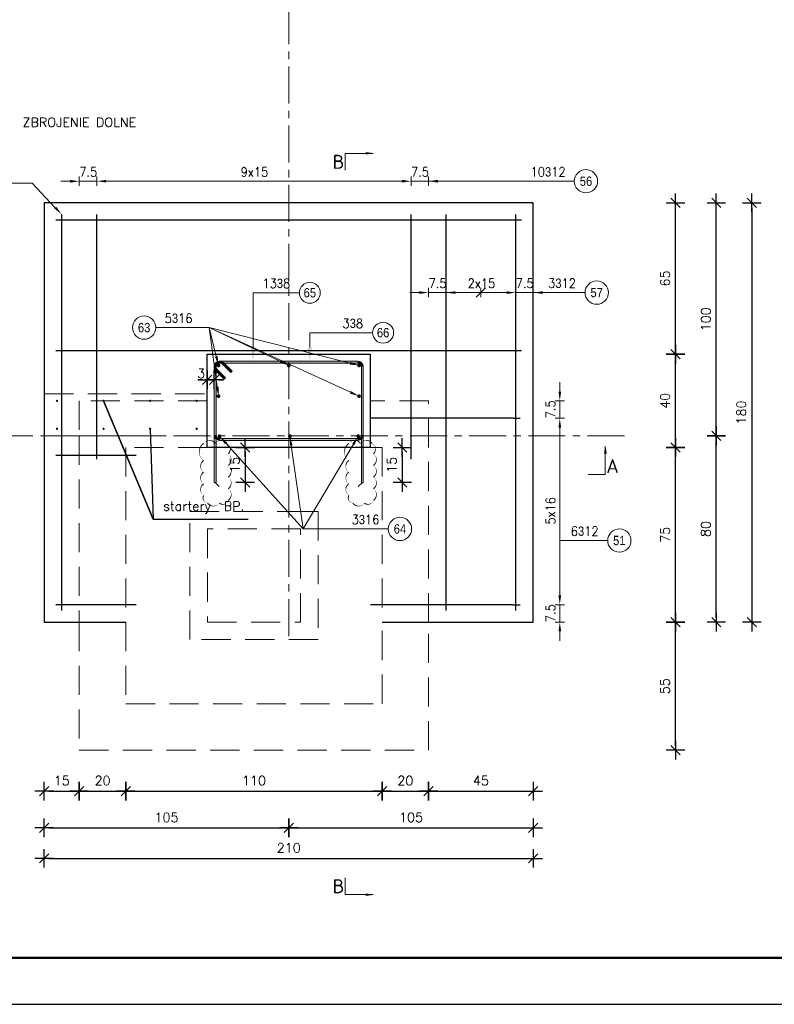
# Model space of a CAD drawing. Extents: x 327147 to 347605, y -113989 to -104075.
# Tile 2 of 16: x 329213 to 332454, y -113989 to -109763. Entities that reach past the tile are written whole.
import ezdxf
from ezdxf.enums import TextEntityAlignment as Align

# ---------------------------------------------------------------- set-up
doc = ezdxf.new("R2010")
doc.units = 0
doc.header["$LTSCALE"] = 5
doc.header["$MEASUREMENT"] = 0
doc.linetypes.add('CENTER', pattern=[50.8, 31.75, -6.35, 6.35, -6.35])
doc.linetypes.add('HIDDEN', pattern=[0.375, 0.25, -0.125])
doc.layers.add('_FORMATKA', color=8, linetype='Continuous', lineweight=15, plot=False)
for name, color, linetype, lineweight in [('_RAMKA', 7, 'Continuous', 35), ('AutoCAD_Structural_Detailing_deskowanie', 2, 'Continuous', 30), ('AutoCAD_Structural_Detailing_kształt pręta', 7, 'Continuous', 13), ('AutoCAD_Structural_Detailing_opis kształtu pręta', 7, 'Continuous', 13), ('AutoCAD_Structural_Detailing_opis rozkładu', 7, 'Continuous', 13), ('AutoCAD_Structural_Detailing_pręty punktowe', 7, 'Continuous', 40), ('AutoCAD_Structural_Detailing_rozkład pręta', 7, 'Continuous', 40), ('AutoCAD_Structural_Detailing_symbole graficzne', 7, 'Continuous', 13), ('PS_DIM', 4, 'Continuous', 13), ('PS_HIDDEN', 2, 'HIDDEN', 13), ('PS_SOLID', 7, 'Continuous', 20)]:
    doc.layers.add(name, color=color, linetype=linetype, lineweight=lineweight)
doc.styles.add('marta_B', font='isocpeur.ttf')
doc.styles.add('r-gil', font='GIL_____.TTF', dxfattribs={"width": 0.9})
doc.styles.add('r-simplex', font='simplex.shx', dxfattribs={"width": 0.9})
doc.styles.add('styl2M', font='simplex.shx')
doc.styles.add('style1', font='simplex.shx')
doc.dimstyles.new('RBCT DIM 20_M', dxfattribs={"dimtxt": 40, "dimasz": 20, "dimexe": 20, "dimexo": 150, "dimgap": 25, "dimtad": 1, "dimdec": 1, "dimlfac": 0.1, "dimzin": 9, "dimdsep": 46, "dimtxsty": 'styl2M', "dimblk": 'dimznak', "dimcen": 40, "dimse1": 1, "dimse2": 1, "dimclrd": 8, "dimclre": 8, "dimclrt": 4, "dimadec": 0, "dimazin": 0, "dimtfac": 1, "dimtdec": 1, "dimtix": 1, "dimtmove": 2, "dimatfit": 3, "dimldrblk": 'dimznak', "dimfxl": 5, "dimfxlon": 1, "dimarcsym": 0})

# ---------------------------------------------------------------- blocks, each defined once
blk = doc.blocks.new('dimznak')
at = {"color": 0}
for points in [[(-2, 0), (2, 0)], [(0, 2), (0, -2)]]:
    blk.add_lwpolyline(points, dxfattribs=at)
at = {"color": 3}
blk.add_lwpolyline([(1, 1), (-1, -1)], dxfattribs=at)
blk = doc.blocks.new('*D31')
at = {"color": 8, "lineweight": -2, "transparency": 16777216}
blk.add_line((329338.8, -113073.5), (329449.3, -113073.5), dxfattribs=at)
at = {"layer": 'Defpoints', "color": 0, "transparency": 16777216}
for p in [(329318.8, -112348.6, 1227), (329469.3, -112348.6, 1227), (329469.3, -113073.5)]:
    blk.add_point(p, dxfattribs=at)
at = {"color": 8, "lineweight": -2, "transparency": 16777216, "xscale": 20, "yscale": 20, "zscale": 20, "rotation": 180}
blk.add_blockref('dimznak', (329318.8, -113073.5), dxfattribs=at)
at = {"color": 8, "lineweight": -2, "transparency": 16777216, "xscale": 20, "yscale": 20, "zscale": 20}
blk.add_blockref('dimznak', (329469.3, -113073.5), dxfattribs=at)
at = {"color": 4, "transparency": 16777216, "insert": (329394.1, -113028.5), "char_height": 40, "attachment_point": 5, "style": 'styl2M'}
blk.add_mtext('15', dxfattribs=at)
blk = doc.blocks.new('*D32')
at = {"color": 8, "lineweight": -2, "transparency": 16777216}
blk.add_line((329489.3, -113073.5), (329649.3, -113073.5), dxfattribs=at)
at = {"layer": 'Defpoints', "color": 0, "transparency": 16777216}
for p in [(329469.3, -112348.6, 1227), (329669.3, -112698.6, 1227), (329669.3, -113073.5)]:
    blk.add_point(p, dxfattribs=at)
at = {"color": 8, "lineweight": -2, "transparency": 16777216, "xscale": 20, "yscale": 20, "zscale": 20, "rotation": 180}
blk.add_blockref('dimznak', (329469.3, -113073.5), dxfattribs=at)
at = {"color": 8, "lineweight": -2, "transparency": 16777216, "xscale": 20, "yscale": 20, "zscale": 20}
blk.add_blockref('dimznak', (329669.3, -113073.5), dxfattribs=at)
at = {"color": 4, "transparency": 16777216, "insert": (329569.3, -113028.5), "char_height": 40, "attachment_point": 5, "style": 'styl2M'}
blk.add_mtext('20', dxfattribs=at)
blk = doc.blocks.new('*D33')
at = {"color": 8, "lineweight": -2, "transparency": 16777216}
blk.add_line((329689.3, -113073.5), (330749.3, -113073.5), dxfattribs=at)
at = {"layer": 'Defpoints', "color": 0, "transparency": 16777216}
for p in [(329669.3, -112698.6, 1227), (330769.3, -112698.6, 1227), (330769.3, -113073.5)]:
    blk.add_point(p, dxfattribs=at)
at = {"color": 8, "lineweight": -2, "transparency": 16777216, "xscale": 20, "yscale": 20, "zscale": 20, "rotation": 180}
blk.add_blockref('dimznak', (329669.3, -113073.5), dxfattribs=at)
at = {"color": 8, "lineweight": -2, "transparency": 16777216, "xscale": 20, "yscale": 20, "zscale": 20}
blk.add_blockref('dimznak', (330769.3, -113073.5), dxfattribs=at)
at = {"color": 4, "transparency": 16777216, "insert": (330219.3, -113028.5), "char_height": 40, "attachment_point": 5, "style": 'styl2M'}
blk.add_mtext('110', dxfattribs=at)
blk = doc.blocks.new('*D34')
at = {"color": 8, "lineweight": -2, "transparency": 16777216}
blk.add_line((330789.3, -113073.5), (330949.3, -113073.5), dxfattribs=at)
at = {"layer": 'Defpoints', "color": 0, "transparency": 16777216}
for p in [(330769.3, -112698.6, 1227), (330969.3, -112898.6, 1227), (330969.3, -113073.5)]:
    blk.add_point(p, dxfattribs=at)
at = {"color": 8, "lineweight": -2, "transparency": 16777216, "xscale": 20, "yscale": 20, "zscale": 20, "rotation": 180}
blk.add_blockref('dimznak', (330769.3, -113073.5), dxfattribs=at)
at = {"color": 8, "lineweight": -2, "transparency": 16777216, "xscale": 20, "yscale": 20, "zscale": 20}
blk.add_blockref('dimznak', (330969.3, -113073.5), dxfattribs=at)
at = {"color": 4, "transparency": 16777216, "insert": (330869.3, -113028.5), "char_height": 40, "attachment_point": 5, "style": 'styl2M'}
blk.add_mtext('20', dxfattribs=at)
blk = doc.blocks.new('*D35')
at = {"color": 8, "lineweight": -2, "transparency": 16777216}
blk.add_line((330989.3, -113073.5), (331398.8, -113073.5), dxfattribs=at)
at = {"layer": 'Defpoints', "color": 0, "transparency": 16777216}
for p in [(331418.8, -112348.6, 1227), (330969.3, -112898.6, 1227), (331418.8, -113073.5)]:
    blk.add_point(p, dxfattribs=at)
at = {"color": 8, "lineweight": -2, "transparency": 16777216, "xscale": 20, "yscale": 20, "zscale": 20, "rotation": 180}
blk.add_blockref('dimznak', (330969.3, -113073.5), dxfattribs=at)
at = {"color": 8, "lineweight": -2, "transparency": 16777216, "xscale": 20, "yscale": 20, "zscale": 20}
blk.add_blockref('dimznak', (331418.8, -113073.5), dxfattribs=at)
at = {"color": 4, "transparency": 16777216, "insert": (331194.1, -113028.5), "char_height": 40, "attachment_point": 5, "style": 'styl2M'}
blk.add_mtext('45', dxfattribs=at)
blk = doc.blocks.new('*D36')
at = {"color": 8, "lineweight": -2, "transparency": 16777216}
blk.add_line((329338.8, -113231.7), (330348.8, -113231.7), dxfattribs=at)
at = {"layer": 'Defpoints', "color": 0, "transparency": 16777216}
for p in [(329318.8, -112348.6, 1227), (330368.8, -113033.1), (330368.8, -113231.7)]:
    blk.add_point(p, dxfattribs=at)
at = {"color": 8, "lineweight": -2, "transparency": 16777216, "xscale": 20, "yscale": 20, "zscale": 20, "rotation": 180}
blk.add_blockref('dimznak', (329318.8, -113231.7), dxfattribs=at)
at = {"color": 8, "lineweight": -2, "transparency": 16777216, "xscale": 20, "yscale": 20, "zscale": 20}
blk.add_blockref('dimznak', (330368.8, -113231.7), dxfattribs=at)
at = {"color": 4, "transparency": 16777216, "insert": (329843.8, -113186.7), "char_height": 40, "attachment_point": 5, "style": 'styl2M'}
blk.add_mtext('105', dxfattribs=at)
blk = doc.blocks.new('*D37')
at = {"color": 8, "lineweight": -2, "transparency": 16777216}
blk.add_line((330388.8, -113231.7), (331398.8, -113231.7), dxfattribs=at)
at = {"layer": 'Defpoints', "color": 0, "transparency": 16777216}
for p in [(331418.8, -112348.6, 1227), (330368.8, -113033.1), (331418.8, -113231.7)]:
    blk.add_point(p, dxfattribs=at)
at = {"color": 8, "lineweight": -2, "transparency": 16777216, "xscale": 20, "yscale": 20, "zscale": 20, "rotation": 180}
blk.add_blockref('dimznak', (330368.8, -113231.7), dxfattribs=at)
at = {"color": 8, "lineweight": -2, "transparency": 16777216, "xscale": 20, "yscale": 20, "zscale": 20}
blk.add_blockref('dimznak', (331418.8, -113231.7), dxfattribs=at)
at = {"color": 4, "transparency": 16777216, "insert": (330893.8, -113186.7), "char_height": 40, "attachment_point": 5, "style": 'styl2M'}
blk.add_mtext('105', dxfattribs=at)
blk = doc.blocks.new('*D38')
at = {"color": 8, "lineweight": -2, "transparency": 16777216}
blk.add_line((329338.8, -113362.3), (331398.8, -113362.3), dxfattribs=at)
at = {"layer": 'Defpoints', "color": 0, "transparency": 16777216}
for p in [(329318.8, -112348.6, 1227), (331418.8, -112348.6, 1227), (331418.8, -113362.3)]:
    blk.add_point(p, dxfattribs=at)
at = {"color": 8, "lineweight": -2, "transparency": 16777216, "xscale": 20, "yscale": 20, "zscale": 20, "rotation": 180}
blk.add_blockref('dimznak', (329318.8, -113362.3), dxfattribs=at)
at = {"color": 8, "lineweight": -2, "transparency": 16777216, "xscale": 20, "yscale": 20, "zscale": 20}
blk.add_blockref('dimznak', (331418.8, -113362.3), dxfattribs=at)
at = {"color": 4, "transparency": 16777216, "insert": (330368.8, -113317.3), "char_height": 40, "attachment_point": 5, "style": 'styl2M'}
blk.add_mtext('210', dxfattribs=at)
blk = doc.blocks.new('*D39')
at = {"color": 8, "lineweight": -2, "transparency": 16777216}
blk.add_line((332029.7, -112878.6), (332029.7, -112368.6), dxfattribs=at)
at = {"layer": 'Defpoints', "color": 0, "transparency": 16777216}
for p in [(330969.3, -112348.6, 1227), (332029.7, -112348.6), (330969.3, -112898.6, 1227)]:
    blk.add_point(p, dxfattribs=at)
at = {"color": 8, "lineweight": -2, "transparency": 16777216, "xscale": 20, "yscale": 20, "zscale": 20}
for p, rotation in [((332029.7, -112348.6), 90), ((332029.7, -112898.6), 270)]:
    blk.add_blockref('dimznak', p, dxfattribs=dict(at, rotation=rotation))
at = {"color": 4, "transparency": 16777216, "insert": (331984.7, -112623.6), "char_height": 40, "attachment_point": 5, "rotation": 90, "style": 'styl2M'}
blk.add_mtext('55', dxfattribs=at)
blk = doc.blocks.new('*D40')
at = {"color": 8, "lineweight": -2, "transparency": 16777216}
blk.add_line((332029.7, -112328.6), (332029.7, -111618.6), dxfattribs=at)
at = {"layer": 'Defpoints', "color": 0, "transparency": 16777216}
for p in [(330769.3, -111598.6, 1227), (332029.7, -111598.6), (330969.3, -112348.6, 1227)]:
    blk.add_point(p, dxfattribs=at)
at = {"color": 8, "lineweight": -2, "transparency": 16777216, "xscale": 20, "yscale": 20, "zscale": 20}
for p, rotation in [((332029.7, -111598.6), 90), ((332029.7, -112348.6), 270)]:
    blk.add_blockref('dimznak', p, dxfattribs=dict(at, rotation=rotation))
at = {"color": 4, "transparency": 16777216, "insert": (331984.7, -111973.6), "char_height": 40, "attachment_point": 5, "rotation": 90, "style": 'styl2M'}
blk.add_mtext('75', dxfattribs=at)
blk = doc.blocks.new('*D41')
at = {"color": 8, "lineweight": -2, "transparency": 16777216}
blk.add_line((332029.7, -111578.6), (332029.7, -111218.6), dxfattribs=at)
at = {"layer": 'Defpoints', "color": 0, "transparency": 16777216}
for p in [(330718.8, -111198.6, 1227), (332029.7, -111198.6), (330769.3, -111598.6, 1227)]:
    blk.add_point(p, dxfattribs=at)
at = {"color": 8, "lineweight": -2, "transparency": 16777216, "xscale": 20, "yscale": 20, "zscale": 20}
for p, rotation in [((332029.7, -111198.6), 90), ((332029.7, -111598.6), 270)]:
    blk.add_blockref('dimznak', p, dxfattribs=dict(at, rotation=rotation))
at = {"color": 4, "transparency": 16777216, "insert": (331984.7, -111398.6), "char_height": 40, "attachment_point": 5, "rotation": 90, "style": 'styl2M'}
blk.add_mtext('40', dxfattribs=at)
blk = doc.blocks.new('*D42')
at = {"color": 8, "lineweight": -2, "transparency": 16777216}
blk.add_line((332029.7, -111178.6), (332029.7, -110568.6), dxfattribs=at)
at = {"layer": 'Defpoints', "color": 0, "transparency": 16777216}
for p in [(331418.8, -110548.6, 1227), (332029.7, -110548.6), (330718.8, -111198.6, 1227)]:
    blk.add_point(p, dxfattribs=at)
at = {"color": 8, "lineweight": -2, "transparency": 16777216, "xscale": 20, "yscale": 20, "zscale": 20}
for p, rotation in [((332029.7, -110548.6), 90), ((332029.7, -111198.6), 270)]:
    blk.add_blockref('dimznak', p, dxfattribs=dict(at, rotation=rotation))
at = {"color": 4, "transparency": 16777216, "insert": (331984.7, -110873.6), "char_height": 40, "attachment_point": 5, "rotation": 90, "style": 'styl2M'}
blk.add_mtext('65', dxfattribs=at)
blk = doc.blocks.new('*D43')
at = {"color": 8, "lineweight": -2, "transparency": 16777216}
blk.add_line((332204.8, -112328.6), (332204.8, -111568.6), dxfattribs=at)
at = {"layer": 'Defpoints', "color": 0, "transparency": 16777216}
for p in [(331810.3, -111548.6), (332204.8, -111548.6), (331418.8, -112348.6, 1227)]:
    blk.add_point(p, dxfattribs=at)
at = {"color": 8, "lineweight": -2, "transparency": 16777216, "xscale": 20, "yscale": 20, "zscale": 20}
for p, rotation in [((332204.8, -111548.6), 90), ((332204.8, -112348.6), 270)]:
    blk.add_blockref('dimznak', p, dxfattribs=dict(at, rotation=rotation))
at = {"color": 4, "transparency": 16777216, "insert": (332159.8, -111948.6), "char_height": 40, "attachment_point": 5, "rotation": 90, "style": 'styl2M'}
blk.add_mtext('80', dxfattribs=at)
blk = doc.blocks.new('*D44')
at = {"color": 8, "lineweight": -2, "transparency": 16777216}
blk.add_line((332204.8, -111528.6), (332204.8, -110568.6), dxfattribs=at)
at = {"layer": 'Defpoints', "color": 0, "transparency": 16777216}
for p in [(331418.8, -110548.6, 1227), (332204.8, -110548.6), (331810.3, -111548.6)]:
    blk.add_point(p, dxfattribs=at)
at = {"color": 8, "lineweight": -2, "transparency": 16777216, "xscale": 20, "yscale": 20, "zscale": 20}
for p, rotation in [((332204.8, -110548.6), 90), ((332204.8, -111548.6), 270)]:
    blk.add_blockref('dimznak', p, dxfattribs=dict(at, rotation=rotation))
at = {"color": 4, "transparency": 16777216, "insert": (332159.8, -111048.6), "char_height": 40, "attachment_point": 5, "rotation": 90, "style": 'styl2M'}
blk.add_mtext('100', dxfattribs=at)
blk = doc.blocks.new('*D45')
at = {"color": 8, "lineweight": -2, "transparency": 16777216}
blk.add_line((332357, -110568.6), (332357, -112328.6), dxfattribs=at)
at = {"layer": 'Defpoints', "color": 0, "transparency": 16777216}
for p in [(331418.8, -110548.6, 1227), (331418.8, -112348.6, 1227), (332357, -112348.6)]:
    blk.add_point(p, dxfattribs=at)
at = {"color": 8, "lineweight": -2, "transparency": 16777216, "xscale": 20, "yscale": 20, "zscale": 20}
for p, rotation in [((332357, -110548.6), 90), ((332357, -112348.6), 270)]:
    blk.add_blockref('dimznak', p, dxfattribs=dict(at, rotation=rotation))
at = {"color": 4, "transparency": 16777216, "insert": (332312, -111448.6), "char_height": 40, "attachment_point": 5, "rotation": 90, "style": 'styl2M'}
blk.add_mtext('180', dxfattribs=at)
blk = doc.blocks.new('*U16')
at = {"layer": '_FORMATKA', "lineweight": -3}
blk.add_lwpolyline([(-800, 0), (0, 0), (0, 420), (-800, 420)], close=True, dxfattribs=at)
at = {"layer": '_RAMKA', "lineweight": -3, "const_width": 0.5}
blk.add_lwpolyline([(-770, 10), (-10, 10), (-10, 410), (-770, 410)], close=True, dxfattribs=at)
blk = doc.blocks.new('*D56')
at = {"color": 8, "lineweight": -2, "transparency": 16777216}
blk.add_line((330856.4, -111618.6), (330856.4, -111728.6), dxfattribs=at)
at = {"layer": 'Defpoints', "color": 0, "transparency": 16777216}
for p in [(330718.8, -111598.6, 1227), (330688.8, -111748.6), (330856.4, -111748.6)]:
    blk.add_point(p, dxfattribs=at)
at = {"color": 8, "lineweight": -2, "transparency": 16777216, "xscale": 20, "yscale": 20, "zscale": 20}
for p, rotation in [((330856.4, -111598.6), 90), ((330856.4, -111748.6), 270)]:
    blk.add_blockref('dimznak', p, dxfattribs=dict(at, rotation=rotation))
at = {"color": 4, "transparency": 16777216, "insert": (330811.4, -111673.6), "char_height": 40, "attachment_point": 5, "rotation": 90, "style": 'styl2M'}
blk.add_mtext('15', dxfattribs=at)
blk = doc.blocks.new('*D57')
at = {"color": 8, "lineweight": -2, "transparency": 16777216}
blk.add_line((330182.1, -111618.6), (330182.1, -111728.6), dxfattribs=at)
at = {"layer": 'Defpoints', "color": 0, "transparency": 16777216}
for p in [(330018.8, -111598.6, 1227), (330048.8, -111748.6), (330182.1, -111748.6)]:
    blk.add_point(p, dxfattribs=at)
at = {"color": 8, "lineweight": -2, "transparency": 16777216, "xscale": 20, "yscale": 20, "zscale": 20}
for p, rotation in [((330182.1, -111598.6), 90), ((330182.1, -111748.6), 270)]:
    blk.add_blockref('dimznak', p, dxfattribs=dict(at, rotation=rotation))
at = {"color": 4, "transparency": 16777216, "insert": (330137.1, -111673.6), "char_height": 40, "attachment_point": 5, "rotation": 90, "style": 'styl2M'}
blk.add_mtext('15', dxfattribs=at)
blk = doc.blocks.new('*D58')
at = {"color": 8, "lineweight": -2, "transparency": 16777216}
for p, q in [((329998.8, -111308.6), (329978.8, -111308.6)), ((330018.8, -111308.6), (330048.8, -111308.6)), ((330068.8, -111308.6), (330088.8, -111308.6))]:
    blk.add_line(p, q, dxfattribs=at)
at = {"layer": 'Defpoints', "color": 0, "transparency": 16777216}
for p in [(330018.8, -111198.6, 1227), (330048.8, -111308.6), (330048.8, -111398.6)]:
    blk.add_point(p, dxfattribs=at)
at = {"color": 8, "lineweight": -2, "transparency": 16777216, "xscale": 20, "yscale": 20, "zscale": 20}
blk.add_blockref('dimznak', (330018.8, -111308.6), dxfattribs=at)
at = {"color": 8, "lineweight": -2, "transparency": 16777216, "xscale": 20, "yscale": 20, "zscale": 20, "rotation": 180}
blk.add_blockref('dimznak', (330048.8, -111308.6), dxfattribs=at)
at = {"color": 4, "transparency": 16777216, "insert": (329992.6, -111281), "char_height": 40, "attachment_point": 5, "style": 'styl2M'}
blk.add_mtext('3', dxfattribs=at)

msp = doc.modelspace()

# ---------------------------------------------------------------- hatches: boundary and pattern name
at = {"layer": 'AutoCAD_Structural_Detailing_kształt pręta'}
h = msp.add_hatch(color=161, dxfattribs=at)
edge = h.paths.add_edge_path(flags=0)
edge.add_line((330072.83, -111228.61), (330072.83, -111236.61))
edge.add_arc((330072.83, -111252.61), 16, 90, 225)
edge.add_line((330061.52, -111263.93), (330055.86, -111269.58))
edge.add_arc((330072.83, -111252.61), 24, 450, 585, ccw=False)
h = msp.add_hatch(color=161, dxfattribs=at)
edge = h.paths.add_edge_path(flags=0)
edge.add_line((330089.8, -111235.64), (330084.15, -111241.3))
edge.add_arc((330072.83, -111252.61), 16, 45, 180)
edge.add_line((330056.83, -111252.61), (330048.83, -111252.61))
edge.add_arc((330072.83, -111252.61), 24, 405, 540, ccw=False)
h = msp.add_hatch(color=161, dxfattribs=at)
edge = h.paths.add_edge_path(flags=0)
edge.add_line((330072.83, -111228.61), (330072.83, -111236.61))
edge.add_arc((330072.83, -111252.61), 16, 90, 180)
edge.add_line((330056.83, -111252.61), (330048.83, -111252.61))
edge.add_arc((330072.83, -111252.61), 24, 450, 540, ccw=False)
for points in [[(330072.83, -111236.61), (330072.83, -111228.61), (330664.83, -111228.61), (330664.83, -111236.61)], [(330072.83, -111236.61), (330072.83, -111228.61), (330664.83, -111228.61), (330664.83, -111236.61)], [(330056.83, -111544.61), (330048.83, -111544.61), (330048.83, -111252.61), (330056.83, -111252.61)], [(330056.83, -111748.61), (330048.83, -111748.61), (330048.83, -111252.61), (330056.83, -111252.61)], [(330096.88, -111299.28), (330091.22, -111304.94), (330055.86, -111269.58), (330061.52, -111263.93)], [(330084.15, -111241.3), (330089.8, -111235.64), (330125.16, -111271), (330119.5, -111276.65)], [(330680.83, -111252.61), (330688.83, -111252.61), (330688.83, -111544.61), (330680.83, -111544.61)], [(330680.83, -111252.61), (330688.83, -111252.61), (330688.83, -111748.61), (330680.83, -111748.61)], [(330664.83, -111560.61), (330664.83, -111568.61), (330072.83, -111568.61), (330072.83, -111560.61)]]:
    msp.add_hatch(color=161, dxfattribs=at).paths.add_polyline_path(points, flags=0)
h = msp.add_hatch(color=161, dxfattribs=at)
edge = h.paths.add_edge_path(flags=0)
edge.add_line((330688.83, -111252.61), (330680.83, -111252.61))
edge.add_arc((330664.83, -111252.61), 16, 0, 90)
edge.add_line((330664.83, -111236.61), (330664.83, -111228.61))
edge.add_arc((330664.83, -111252.61), 24, 360, 450, ccw=False)
h = msp.add_hatch(color=161, dxfattribs=at)
edge = h.paths.add_edge_path(flags=0)
edge.add_line((330688.83, -111252.61), (330680.83, -111252.61))
edge.add_arc((330664.83, -111252.61), 16, 0, 90)
edge.add_line((330664.83, -111236.61), (330664.83, -111228.61))
edge.add_arc((330664.83, -111252.61), 24, 360, 450, ccw=False)
h = msp.add_hatch(color=161, dxfattribs=at)
edge = h.paths.add_edge_path(flags=0)
edge.add_line((330048.83, -111544.61), (330056.83, -111544.61))
edge.add_arc((330072.83, -111544.61), 16, -180, -90)
edge.add_line((330072.83, -111560.61), (330072.83, -111568.61))
edge.add_arc((330072.83, -111544.61), 24, 540, 630, ccw=False)
h = msp.add_hatch(color=161, dxfattribs=at)
edge = h.paths.add_edge_path(flags=0)
edge.add_line((330664.83, -111568.61), (330664.83, -111560.61))
edge.add_arc((330664.83, -111544.61), 16, -90, 0)
edge.add_line((330680.83, -111544.61), (330688.83, -111544.61))
edge.add_arc((330664.83, -111544.61), 24, 270, 360, ccw=False)
at = {"layer": 'AutoCAD_Structural_Detailing_opis kształtu pręta'}
for points in [[(330215.33, -111228.61), (330223.89, -111168.61), (330206.78, -111168.61)], [(330458.94, -111228.61), (330467.49, -111168.61), (330450.39, -111168.61)]]:
    msp.add_hatch(color=8, dxfattribs=at).paths.add_polyline_path(points, flags=0)
at = {"layer": 'AutoCAD_Structural_Detailing_opis rozkładu'}
for points in [[(329469.33, -110456.11), (329429.33, -110450.41), (329429.33, -110461.82)], [(329544.33, -110456.11), (329584.33, -110461.82), (329584.33, -110450.41)], [(330894.33, -110456.11), (330854.33, -110450.41), (330854.33, -110461.82)], [(330969.33, -110456.11), (331009.33, -110461.82), (331009.33, -110450.41)], [(329393.83, -110598.61), (329370.44, -110565.67), (329362.17, -110573.52)], [(330969.33, -110934.09), (330929.33, -110928.39), (330929.33, -110939.79)], [(331044.33, -110934.09), (331084.33, -110939.79), (331084.33, -110928.39)], [(331343.83, -110934.09), (331303.83, -110928.39), (331303.83, -110939.79)], [(331418.83, -110934.09), (331458.83, -110939.79), (331458.83, -110928.39)], [(330067.18, -111246.95), (330063.05, -111206.76), (330051.99, -111209.51)], [(330368.83, -111246.95), (330335.15, -111224.64), (330330.26, -111234.95)], [(330670.49, -111246.95), (330633.1, -111231.64), (330630.31, -111242.7)], [(330067.18, -111378.61), (330067.38, -111338.21), (330056.08, -111339.76)], [(330670.49, -111378.61), (330636.48, -111356.8), (330631.74, -111367.17)], [(331532.66, -111398.61), (331538.36, -111358.61), (331526.95, -111358.61)], [(331532.66, -111473.61), (331526.95, -111513.61), (331538.36, -111513.61)], [(330071.57, -111550.42), (330094.14, -111583.94), (330102.6, -111576.3)], [(330373.84, -111550.42), (330373.87, -111590.83), (330385.16, -111589.21)], [(330666.8, -111550.42), (330641.51, -111581.93), (330651.32, -111587.74)], [(331532.66, -112273.61), (331538.36, -112233.61), (331526.95, -112233.61)], [(331532.66, -112348.61), (331526.95, -112388.61), (331538.36, -112388.61)]]:
    msp.add_hatch(color=8, dxfattribs=at).paths.add_polyline_path(points, flags=0)
at = {"layer": 'AutoCAD_Structural_Detailing_pręty punktowe'}
h = msp.add_hatch(color=1, dxfattribs=at)
edge = h.paths.add_edge_path(flags=0)
edge.add_arc((330067.18, -111246.95), 8, 0, 360)
h = msp.add_hatch(color=1, dxfattribs=at)
edge = h.paths.add_edge_path(flags=0)
edge.add_arc((330368.83, -111246.95), 8, 0, 360)
h = msp.add_hatch(color=1, dxfattribs=at)
edge = h.paths.add_edge_path(flags=0)
edge.add_arc((330670.49, -111246.95), 8, 0, 360)
h = msp.add_hatch(color=1, dxfattribs=at)
edge = h.paths.add_edge_path(flags=0)
edge.add_arc((329373.42, -111398.61), 5, 0, 360)
h = msp.add_hatch(color=1, dxfattribs=at)
edge = h.paths.add_edge_path(flags=0)
edge.add_arc((329573.42, -111398.61), 5, 0, 360)
h = msp.add_hatch(color=1, dxfattribs=at)
edge = h.paths.add_edge_path(flags=0)
edge.add_arc((329573.42, -111398.61), 5, 0, 360)
h = msp.add_hatch(color=1, dxfattribs=at)
edge = h.paths.add_edge_path(flags=0)
edge.add_arc((329773.42, -111398.61), 5, 0, 360)
h = msp.add_hatch(color=1, dxfattribs=at)
edge = h.paths.add_edge_path(flags=0)
edge.add_arc((329773.42, -111398.61), 5, 0, 360)
h = msp.add_hatch(color=1, dxfattribs=at)
edge = h.paths.add_edge_path(flags=0)
edge.add_arc((329973.42, -111398.61), 5, 0, 360)
h = msp.add_hatch(color=1, dxfattribs=at)
edge = h.paths.add_edge_path(flags=0)
edge.add_arc((329973.42, -111398.61), 5, 0, 360)
h = msp.add_hatch(color=1, dxfattribs=at)
edge = h.paths.add_edge_path(flags=0)
edge.add_arc((330067.18, -111378.61), 8, 0, 360)
h = msp.add_hatch(color=1, dxfattribs=at)
edge = h.paths.add_edge_path(flags=0)
edge.add_arc((330670.49, -111378.61), 8, 0, 360)
h = msp.add_hatch(color=1, dxfattribs=at)
edge = h.paths.add_edge_path(flags=0)
edge.add_arc((329373.42, -111518.61), 5, 0, 360)
h = msp.add_hatch(color=1, dxfattribs=at)
edge = h.paths.add_edge_path(flags=0)
edge.add_arc((329573.42, -111518.61), 5, 0, 360)
h = msp.add_hatch(color=1, dxfattribs=at)
edge = h.paths.add_edge_path(flags=0)
edge.add_arc((329573.42, -111518.61), 5, 0, 360)
h = msp.add_hatch(color=1, dxfattribs=at)
edge = h.paths.add_edge_path(flags=0)
edge.add_arc((329773.42, -111518.61), 5, 0, 360)
h = msp.add_hatch(color=1, dxfattribs=at)
edge = h.paths.add_edge_path(flags=0)
edge.add_arc((329773.42, -111518.61), 5, 0, 360)
h = msp.add_hatch(color=1, dxfattribs=at)
edge = h.paths.add_edge_path(flags=0)
edge.add_arc((329973.42, -111518.61), 5, 0, 360)
h = msp.add_hatch(color=1, dxfattribs=at)
edge = h.paths.add_edge_path(flags=0)
edge.add_arc((329973.42, -111518.61), 5, 0, 360)
h = msp.add_hatch(color=1, dxfattribs=at)
edge = h.paths.add_edge_path(flags=0)
edge.add_arc((330071.57, -111550.42), 8, 0, 360)
h = msp.add_hatch(color=1, dxfattribs=at)
edge = h.paths.add_edge_path(flags=0)
edge.add_arc((330373.84, -111550.42), 8, 0, 360)
h = msp.add_hatch(color=1, dxfattribs=at)
edge = h.paths.add_edge_path(flags=0)
edge.add_arc((330666.8, -111550.42), 8, 0, 360)
at = {"layer": 'AutoCAD_Structural_Detailing_symbole graficzne', "linetype": 'Continuous', "lineweight": 0}
for points in [[(330730.98, -110336.66), (330700.98, -110336.66), (330700.98, -110340.94)], [(331726.76, -111594.59), (331726.76, -111624.59), (331722.48, -111624.59)], [(330730.98, -113517.83), (330700.98, -113517.83), (330700.98, -113513.56)]]:
    msp.add_hatch(color=7, dxfattribs=at).paths.add_polyline_path(points, flags=0)

# ---------------------------------------------------------------- linework, layer by layer
at = {"color": 3, "elevation": 1227.04}
msp.add_lwpolyline([(329773.42, -111518.61), (329786.5, -111906.84), (329573.42, -111398.61), (329786.5, -111906.84), (330195, -111906.84)], dxfattribs=at)
at = {"color": 6}
for points in [[(330003.18, -111581.45, 0, 5, -0.5205671), (330053.18, -111581.45, 0, 5, -0.5205671), (330103.18, -111581.45, 0, 5, -0.5205671), (330108.62, -111626.01, 0, 5, -0.5205671), (330108.62, -111676.01, 0, 5, -0.5205671), (330108.62, -111726.01, 0, 5, -0.5205671), (330108.62, -111776.01, 0, 5, -0.5205671), (330108.62, -111826.01, 0, 5, -0.5205671), (330070.18, -111837.57, 0, 5, -0.5205671), (330020.18, -111837.57, 0, 5, -0.5205671), (330003.18, -111804.57, 0, 5, -0.5205671), (330003.18, -111754.57, 0, 5, -0.5205671), (330003.18, -111704.57, 0, 5, -0.5205671), (330003.18, -111654.57, 0, 5, -0.5205671)], [(330626.74, -111581.45, 0, 5, -0.5205671), (330676.74, -111581.45, 0, 5, -0.5205671), (330726.74, -111581.45, 0, 5, -0.5205671), (330732.18, -111626.01, 0, 5, -0.5205671), (330732.18, -111676.01, 0, 5, -0.5205671), (330732.18, -111726.01, 0, 5, -0.5205671), (330732.18, -111776.01, 0, 5, -0.5205671), (330732.18, -111826.01, 0, 5, -0.5205671), (330693.74, -111837.57, 0, 5, -0.5205671), (330643.74, -111837.57, 0, 5, -0.5205671), (330626.74, -111804.57, 0, 5, -0.5205671), (330626.74, -111754.57, 0, 5, -0.5205671), (330626.74, -111704.57, 0, 5, -0.5205671), (330626.74, -111654.57, 0, 5, -0.5205671)]]:
    msp.add_lwpolyline(points, format="xyseb", close=True, dxfattribs=at)
at = {"layer": 'AutoCAD_Structural_Detailing_deskowanie'}
for p, q in [((331418.83, -110548.61, 1227.04), (329318.83, -110548.61, 1227.04)), ((329318.83, -110548.61, 1227.04), (329318.83, -111548.61, 1227.04)), ((331418.83, -112348.61, 1227.04), (331418.83, -110548.61, 1227.04)), ((329318.83, -111548.61, 1227.04), (329318.83, -112348.61, 1227.04)), ((329318.83, -112348.61, 1227.04), (329669.33, -112348.61, 1227.04)), ((330769.33, -112348.61, 1227.04), (331418.83, -112348.61, 1227.04))]:
    msp.add_line(p, q, dxfattribs=at)
at = {"layer": 'AutoCAD_Structural_Detailing_deskowanie', "elevation": 1227.04}
msp.add_lwpolyline([(330018.83, -111198.61), (330718.83, -111198.61), (330718.83, -111598.61), (330018.83, -111598.61)], close=True, dxfattribs=at)
at = {"layer": 'AutoCAD_Structural_Detailing_kształt pręta', "color": 161}
for p, q in [((330072.83, -111228.61), (330664.83, -111228.61)), ((330072.83, -111228.61), (330664.83, -111228.61)), ((330048.83, -111544.61), (330048.83, -111252.61)), ((330048.83, -111748.61), (330048.83, -111252.61)), ((330091.22, -111304.94), (330055.86, -111269.58)), ((330056.83, -111544.61), (330056.83, -111252.61)), ((330056.83, -111748.61), (330056.83, -111252.61)), ((330096.88, -111299.28), (330061.52, -111263.93)), ((330072.83, -111236.61), (330664.83, -111236.61)), ((330072.83, -111236.61), (330664.83, -111236.61)), ((330084.15, -111241.3), (330119.5, -111276.65)), ((330089.8, -111235.64), (330125.16, -111271)), ((330125.16, -111271), (330119.5, -111276.65)), ((330680.83, -111252.61), (330680.83, -111544.61)), ((330680.83, -111252.61), (330680.83, -111748.61)), ((330688.83, -111252.61), (330688.83, -111544.61)), ((330688.83, -111252.61), (330688.83, -111748.61)), ((330091.22, -111304.94), (330096.88, -111299.28)), ((330664.83, -111560.61), (330072.83, -111560.61)), ((330664.83, -111568.61), (330072.83, -111568.61)), ((330048.83, -111748.61), (330056.83, -111748.61)), ((330688.83, -111748.61), (330680.83, -111748.61))]:
    msp.add_line(p, q, dxfattribs=at)
at = {"layer": 'AutoCAD_Structural_Detailing_kształt pręta', "color": 1, "lineweight": 0}
for p, q in [((330052.83, -111748.61), (330070.33, -111766.11)), ((330684.83, -111748.61), (330667.33, -111766.11))]:
    msp.add_line(p, q, dxfattribs=at)
at = {"layer": 'AutoCAD_Structural_Detailing_kształt pręta', "color": 161}
for centre, radius, start, end in [((330072.83, -111252.61), 24, 90, 225), ((330072.83, -111252.61), 24, 45, 180), ((330072.83, -111252.61), 24, 90, 180), ((330664.83, -111252.61), 24, 360, 90), ((330664.83, -111252.61), 24, 0, 90), ((330072.83, -111252.61), 16, 90, 225), ((330072.83, -111252.61), 16, 45, 180), ((330072.83, -111252.61), 16, 90, 180), ((330664.83, -111252.61), 16, 0, 90), ((330664.83, -111252.61), 16, 0, 90), ((330072.83, -111544.61), 24, 180, 270), ((330072.83, -111544.61), 16, 180, 270), ((330664.83, -111544.61), 16, 270, 0), ((330664.83, -111544.61), 24, 270, 0)]:
    msp.add_arc(centre, radius, start, end, dxfattribs=at)
at = {"layer": 'AutoCAD_Structural_Detailing_opis kształtu pręta', "color": 8}
for p, q in [((330215.33, -110934.97), (330215.33, -111168.61)), ((330215.33, -110934.97), (330414.26, -110934.97)), ((330458.94, -111106.31), (330458.94, -111168.61)), ((330458.94, -111106.31), (330728.81, -111106.31))]:
    msp.add_line(p, q, dxfattribs=at)
at = {"layer": 'AutoCAD_Structural_Detailing_opis kształtu pręta', "color": 8, "lineweight": 18}
for centre in [(330459.26, -110934.97), (330773.81, -111106.31)]:
    msp.add_circle(centre, 45, dxfattribs=at)
at = {"layer": 'AutoCAD_Structural_Detailing_opis rozkładu', "color": 8}
for p, q in [((329266.24, -110464.1), (329073.83, -110464.1)), ((329266.24, -110464.1), (329366.31, -110569.59)), ((329389.33, -110456.11), (329429.33, -110456.11)), ((329469.33, -110476.11), (329469.33, -110436.11)), ((329544.33, -110456.11), (329469.33, -110456.11)), ((329544.33, -110436.11), (329544.33, -110476.11)), ((329694.33, -110456.11), (329584.33, -110456.11)), ((329844.33, -110456.11), (329694.33, -110456.11)), ((329994.33, -110456.11), (329844.33, -110456.11)), ((330144.33, -110456.11), (329994.33, -110456.11)), ((330219.33, -110456.11), (330144.33, -110456.11)), ((330219.33, -110456.11), (330294.33, -110456.11)), ((330294.33, -110456.11), (330444.33, -110456.11)), ((330444.33, -110456.11), (330594.33, -110456.11)), ((330594.33, -110456.11), (330744.33, -110456.11)), ((330744.33, -110456.11), (330854.33, -110456.11)), ((330894.33, -110436.11), (330894.33, -110476.11)), ((330894.33, -110456.11), (330969.33, -110456.11)), ((330969.33, -110476.11), (330969.33, -110436.11)), ((331595.04, -110456.11), (330969.33, -110456.11)), ((331049.33, -110456.11), (331009.33, -110456.11)), ((330889.33, -110934.09), (330929.33, -110934.09)), ((330969.33, -110954.09), (330969.33, -110914.09)), ((331044.33, -110934.09), (330969.33, -110934.09)), ((331044.33, -110954.09), (331044.33, -110914.09)), ((331044.33, -110934.09), (331194.08, -110934.09)), ((331194.08, -110934.09), (331084.33, -110934.09)), ((331194.08, -110954.09), (331194.08, -110914.09)), ((331194.08, -110934.09), (331303.83, -110934.09)), ((331343.83, -110954.09), (331343.83, -110914.09)), ((331343.83, -110934.09), (331418.83, -110934.09)), ((331418.83, -110954.09), (331418.83, -110914.09)), ((331641.08, -110934.09), (331418.83, -110934.09)), ((331498.83, -110934.09), (331458.83, -110934.09)), ((330026.76, -111084.5), (329797.63, -111084.5)), ((330026.76, -111084.5), (330057.52, -111208.14)), ((330026.76, -111084.5), (330631.71, -111237.17)), ((330026.76, -111084.5), (330332.7, -111229.79)), ((330026.76, -111084.5), (330634.11, -111361.99)), ((330026.76, -111084.5), (330061.73, -111338.98)), ((331532.66, -111318.61), (331532.66, -111358.61)), ((331512.66, -111398.61), (331552.66, -111398.61)), ((331532.66, -111473.61), (331532.66, -111398.61)), ((331552.66, -111473.61), (331512.66, -111473.61)), ((331532.66, -111633.61), (331532.66, -111513.61)), ((330430.94, -111948.61), (330098.37, -111580.12)), ((330430.94, -111948.61), (330379.51, -111590.02)), ((330430.94, -111948.61), (330646.41, -111584.84)), ((331532.66, -111793.61), (331532.66, -111633.61)), ((331532.66, -111873.61), (331532.66, -111793.61)), ((331532.66, -111873.61), (331532.66, -111953.61)), ((330430.94, -111948.61), (330796.31, -111948.61)), ((331532.66, -111953.61), (331532.66, -112113.61)), ((331738.38, -111998.3), (331532.66, -111998.3)), ((331532.66, -112113.61), (331532.66, -112233.61)), ((331552.66, -112273.61), (331512.66, -112273.61)), ((331532.66, -112273.61), (331532.66, -112348.61)), ((331512.66, -112348.61), (331552.66, -112348.61)), ((331532.66, -112428.61), (331532.66, -112388.61))]:
    msp.add_line(p, q, dxfattribs=at)
at = {"layer": 'AutoCAD_Structural_Detailing_opis rozkładu', "color": 8, "lineweight": -2}
msp.add_line((331174.08, -110954.09), (331214.08, -110914.09), dxfattribs=at)
at = {"layer": 'AutoCAD_Structural_Detailing_opis rozkładu', "color": 8, "lineweight": 18}
for centre in [(331645.04, -110456.11), (331691.08, -110934.09), (329747.63, -111084.5), (330846.31, -111948.61), (331788.38, -111998.3)]:
    msp.add_circle(centre, 50, dxfattribs=at)
at = {"layer": 'AutoCAD_Structural_Detailing_rozkład pręta', "color": 31, "linetype": 'ByBlock', "lineweight": 25}
for p, q in [((331368.83, -110623.61), (329368.83, -110623.61)), ((329393.83, -112298.61), (329393.83, -110598.61)), ((329544.33, -111648.61), (329544.33, -110598.61)), ((330894.33, -111648.61), (330894.33, -110598.61)), ((331044.33, -112298.61), (331044.33, -110598.61)), ((331343.83, -112298.61), (331343.83, -110598.61)), ((331368.83, -111183.61), (329368.83, -111183.61)), ((331332.83, -111473.61), (330719.33, -111473.61)), ((331332.83, -111473.61), (331362.83, -111473.61)), ((331362.83, -111473.61), (331362.83, -111473.61)), ((329683.33, -111633.61), (329368.83, -111633.61)), ((329713.33, -111633.61), (329683.33, -111633.61)), ((329713.33, -111633.61), (329713.33, -111633.61)), ((329683.33, -112273.61), (329368.83, -112273.61)), ((329713.33, -112273.61), (329683.33, -112273.61)), ((329713.33, -112273.61), (329713.33, -112273.61)), ((331332.83, -112273.61), (330719.33, -112273.61)), ((331332.83, -112273.61), (331362.83, -112273.61)), ((331362.83, -112273.61), (331362.83, -112273.61))]:
    msp.add_line(p, q, dxfattribs=at)
at = {"layer": 'AutoCAD_Structural_Detailing_symbole graficzne', "color": 5, "linetype": 'CENTER'}
for p, q in [((330368.83, -112408.02), (330368.83, -106372.49)), ((331810.33, -111548.61), (328516.1, -111548.61))]:
    msp.add_line(p, q, dxfattribs=at)
at = {"layer": 'AutoCAD_Structural_Detailing_symbole graficzne', "color": 7, "linetype": 'Continuous', "lineweight": 0}
for p, q in [((330610.98, -110336.66), (330610.98, -110408.66)), ((330730.98, -110336.66), (330610.98, -110336.66)), ((330700.98, -110336.66), (330700.98, -110332.38)), ((330730.98, -110336.66), (330700.98, -110332.38)), ((331726.76, -111594.59), (331731.04, -111624.59)), ((331726.76, -111594.59), (331726.76, -111714.59)), ((331726.76, -111624.59), (331731.04, -111624.59)), ((331726.76, -111714.59), (331654.76, -111714.59)), ((330610.98, -113517.83), (330610.98, -113445.83)), ((330730.98, -113517.83), (330610.98, -113517.83)), ((330700.98, -113517.83), (330700.98, -113522.11)), ((330730.98, -113517.83), (330700.98, -113522.11))]:
    msp.add_line(p, q, dxfattribs=at)
at = {"layer": 'PS_HIDDEN', "color": 2, "linetype": 'HIDDEN'}
msp.add_line((329318.83, -111368.61, 1227.04), (329318.83, -111548.61, 1227.04), dxfattribs=at)
at = {"layer": 'PS_HIDDEN', "color": 9, "ltscale": 100}
for p, q in [((330018.83, -111398.61, 1227.04), (329469.33, -111398.61, 1227.04)), ((329469.33, -111398.61, 1227.04), (329469.33, -111548.61, 1227.04)), ((330969.33, -111398.61, 1227.04), (330718.83, -111398.61, 1227.04)), ((330969.33, -112348.61, 1227.04), (330969.33, -111398.61, 1227.04)), ((329469.33, -111548.61, 1227.04), (329469.33, -112348.61, 1227.04)), ((330018.83, -111598.61, 1227.04), (329669.33, -111598.61, 1227.04)), ((329669.33, -111598.61, 1227.04), (329669.33, -112348.61, 1227.04)), ((330769.33, -111598.61, 1227.04), (330769.33, -112348.61, 1227.04)), ((329944.33, -112423.61, 1227.04), (329944.33, -111873.61, 1227.04)), ((329944.33, -111873.61, 1227.04), (330419.33, -111873.61, 1227.04)), ((330419.33, -111873.61, 1227.04), (330494.33, -111873.61, 1227.04)), ((330494.33, -111873.61, 1227.04), (330494.33, -112423.61, 1227.04)), ((330419.33, -111948.61, 1227.04), (330019.33, -111948.61, 1227.04)), ((330019.33, -111948.61, 1227.04), (330019.33, -112348.61, 1227.04)), ((330419.33, -112348.61, 1227.04), (330419.33, -111948.61, 1227.04)), ((329469.33, -112348.61, 1227.04), (329469.33, -112898.61, 1227.04)), ((329669.33, -112348.61, 1227.04), (329669.33, -112698.61, 1227.04)), ((330019.33, -112348.61, 1227.04), (330419.33, -112348.61, 1227.04)), ((330769.33, -112698.61, 1227.04), (330769.33, -112348.61, 1227.04)), ((330969.33, -112898.61, 1227.04), (330969.33, -112348.61, 1227.04)), ((330494.33, -112423.61, 1227.04), (329944.33, -112423.61, 1227.04)), ((329669.33, -112698.61, 1227.04), (330769.33, -112698.61, 1227.04)), ((329469.33, -112898.61, 1227.04), (330969.33, -112898.61, 1227.04))]:
    msp.add_line(p, q, dxfattribs=at)
at = {"layer": 'PS_HIDDEN', "color": 1, "ltscale": 100, "elevation": 1227.04}
msp.add_lwpolyline([(329318.83, -111368.61), (330018.83, -111368.61), (330018.83, -111548.61), (329318.83, -111548.61)], close=True, dxfattribs=at)
at = {"layer": 'PS_SOLID', "color": 7, "linetype": 'Continuous'}
for p, q in [((330018.83, -111248.61, 1227.04), (330018.83, -111368.61, 1227.04)), ((330018.83, -111548.61, 1227.04), (330018.83, -111368.61, 1227.04)), ((330718.83, -111598.61, 1227.04), (330769.33, -111598.61, 1227.04))]:
    msp.add_line(p, q, dxfattribs=at)

# ---------------------------------------------------------------- block references
at = {"layer": 'PS_DIM', "xscale": 20, "yscale": 20, "zscale": 20}
msp.add_blockref('*U16', (343267.28, -113988.82), dxfattribs=at)

# ---------------------------------------------------------------- texts
at = {"color": 4, "insert": (330003.91, -111857.17), "char_height": 40, "attachment_point": 5, "style": 'styl2M'}
msp.add_mtext('startery  BP.', dxfattribs=at)
at = {"layer": 'AutoCAD_Structural_Detailing_opis kształtu pręta', "color": 3, "char_height": 40, "attachment_point": 5, "rotation": 360}
for s, insert, style in [('13\\Fdiam;3\\Fsimplex.shx;8  ', (330315.4, -110894.97), 'r-simplex'), ('65', (330459.26, -110934.97), 'r-gil'), ('3\\Fdiam;3\\Fsimplex.shx;8  ', (330643.67, -111066.31), 'r-simplex'), ('66', (330773.81, -111106.31), 'r-gil')]:
    msp.add_mtext(s, dxfattribs=dict(at, insert=insert, style=style))
at = {"layer": 'AutoCAD_Structural_Detailing_opis rozkładu', "color": 3, "char_height": 40}
for s, insert, attachment_point, rotation, style in [('7.5', (329469.12, -110436.11), 7, 360, 'r-simplex'), ('9x15', (330161.91, -110436.11), 7, 360, 'r-simplex'), ('7.5', (330894.12, -110436.11), 7, 360, 'r-simplex'), ('10\\Fdiam;3\\Fsimplex.shx;12 ', (331482.47, -110416.11), 5, 360, 'r-simplex'), ('56', (331645.04, -110456.11), 5, 360, 'r-gil'), ('7.5', (330969.12, -110914.09), 7, 360, 'r-simplex'), ('2x15', (331136.66, -110914.09), 7, 360, 'r-simplex'), ('7.5', (331343.62, -110914.09), 7, 360, 'r-simplex'), ('3\\Fdiam;3\\Fsimplex.shx;12 ', (331542.22, -110894.09), 5, 360, 'r-simplex'), ('57', (331691.08, -110934.09), 5, 360, 'r-gil'), ('7.5', (331512.66, -111473.83), 7, 90, 'r-simplex'), ('5x16', (331512.66, -111930.18), 7, 90, 'r-simplex'), ('6\\Fdiam;3\\Fsimplex.shx;12 ', (331639.53, -111958.3), 5, 0, 'r-simplex'), ('51', (331788.38, -111998.3), 5, 0, 'r-gil'), ('7.5', (331512.66, -112348.83), 7, 90, 'r-simplex')]:
    msp.add_mtext(s, dxfattribs=dict(at, insert=insert, attachment_point=attachment_point, rotation=rotation, style=style))
at = {"layer": 'AutoCAD_Structural_Detailing_opis rozkładu', "color": 3, "char_height": 40, "attachment_point": 5}
for s, insert, style in [('63', (329747.63, -111084.5), 'r-gil'), ('5\\Fdiam;3\\Fsimplex.shx;16 ', (329895.63, -111044.5), 'r-simplex'), ('3\\Fdiam;3\\Fsimplex.shx;16 ', (330698.31, -111908.61), 'r-simplex'), ('64', (330846.31, -111948.61), 'r-gil')]:
    msp.add_mtext(s, dxfattribs=dict(at, insert=insert, style=style))
at = {"layer": 'AutoCAD_Structural_Detailing_symbole graficzne', "color": 2, "style": 'style1'}
msp.add_text('ZBROJENIE DOLNE', height=40, dxfattribs=at).set_placement((329225.52, -110235.24), align=Align.BOTTOM_LEFT)
at = {"layer": 'AutoCAD_Structural_Detailing_symbole graficzne', "color": 2, "char_height": 60, "attachment_point": 5, "style": 'marta_B'}
for s, insert in [('B', (330582.18, -110372.66)), ('A', (331759.16, -111678.59)), ('B', (330582.18, -113481.83))]:
    msp.add_mtext(s, dxfattribs=dict(at, insert=insert))

# ---------------------------------------------------------------- dimensions: what is measured, and where the dimension line sits
for base, p1, p2, picture, middle in [((332029.66, -110548.61), (330718.83, -111198.61, 1227.04), (331418.83, -110548.61, 1227.04), '*D42', (331984.66, -110873.61)), ((332204.8, -110548.61), (331810.33, -111548.61), (331418.83, -110548.61, 1227.04), '*D44', (332159.8, -111048.61)), ((332357.04, -112348.61), (331418.83, -110548.61, 1227.04), (331418.83, -112348.61, 1227.04), '*D45', (332312.04, -111448.61)), ((332029.66, -111198.61), (330769.33, -111598.61, 1227.04), (330718.83, -111198.61, 1227.04), '*D41', (331984.66, -111398.61)), ((332204.8, -111548.61), (331418.83, -112348.61, 1227.04), (331810.33, -111548.61), '*D43', (332159.8, -111948.61)), ((330182.15, -111748.61), (330018.83, -111598.61, 1227.04), (330048.83, -111748.61), '*D57', (330137.15, -111673.61)), ((330856.39, -111748.61), (330718.83, -111598.61, 1227.04), (330688.83, -111748.61), '*D56', (330811.39, -111673.61)), ((332029.66, -111598.61), (330969.33, -112348.61, 1227.04), (330769.33, -111598.61, 1227.04), '*D40', (331984.66, -111973.61)), ((332029.66, -112348.61), (330969.33, -112898.61, 1227.04), (330969.33, -112348.61, 1227.04), '*D39', (331984.66, -112623.61))]:
    dim = msp.add_linear_dim(base=base, p1=p1, p2=p2, angle=90, dimstyle='RBCT DIM 20_M')
    dim.commit()
    dim.dimension.update_dxf_attribs({"geometry": picture, "text_midpoint": middle})
dim = msp.add_linear_dim(base=(330048.83, -111308.61), p1=(330018.83, -111198.61, 1227.04), p2=(330048.83, -111398.61), dimstyle='RBCT DIM 20_M')
dim.commit()
dim.dimension.update_dxf_attribs({"geometry": '*D58', "text_midpoint": (329992.61, -111281), "dimtype": 128})
for base, p1, p2, picture, middle in [((329469.33429, -113073.47549), (329318.8343, -112348.61143, 1227.04429), (329469.33429, -112348.61058, 1227.04429), '*D31', (329394.08429, -113028.47549)), ((330368.83, -113231.74), (329318.83, -112348.61, 1227.04), (330368.83, -113033.05), '*D36', (329843.83, -113186.74)), ((331418.83, -113362.3), (329318.83, -112348.61, 1227.04), (331418.83, -112348.61, 1227.04), '*D38', (330368.83, -113317.3)), ((329669.33, -113073.48), (329469.33, -112348.61, 1227.04), (329669.33, -112698.61, 1227.04), '*D32', (329569.33, -113028.48)), ((331418.83, -113231.74), (330368.83, -113033.05), (331418.83, -112348.61, 1227.04), '*D37', (330893.83, -113186.74)), ((331418.83429749, -113073.47549243), (330969.33429749, -112898.61143205, 1227.04428534), (331418.83429749, -112348.61143205, 1227.04428534), '*D35', (331194.08429749, -113028.47549243)), ((330769.33, -113073.48), (329669.33, -112698.61, 1227.04), (330769.33, -112698.61, 1227.04), '*D33', (330219.33, -113028.48)), ((330969.33, -113073.48), (330769.33, -112698.61, 1227.04), (330969.33, -112898.61, 1227.04), '*D34', (330869.33, -113028.48))]:
    dim = msp.add_linear_dim(base=base, p1=p1, p2=p2, dimstyle='RBCT DIM 20_M')
    dim.commit()
    dim.dimension.update_dxf_attribs({"geometry": picture, "text_midpoint": middle})

doc.saveas('drawing.dxf')
